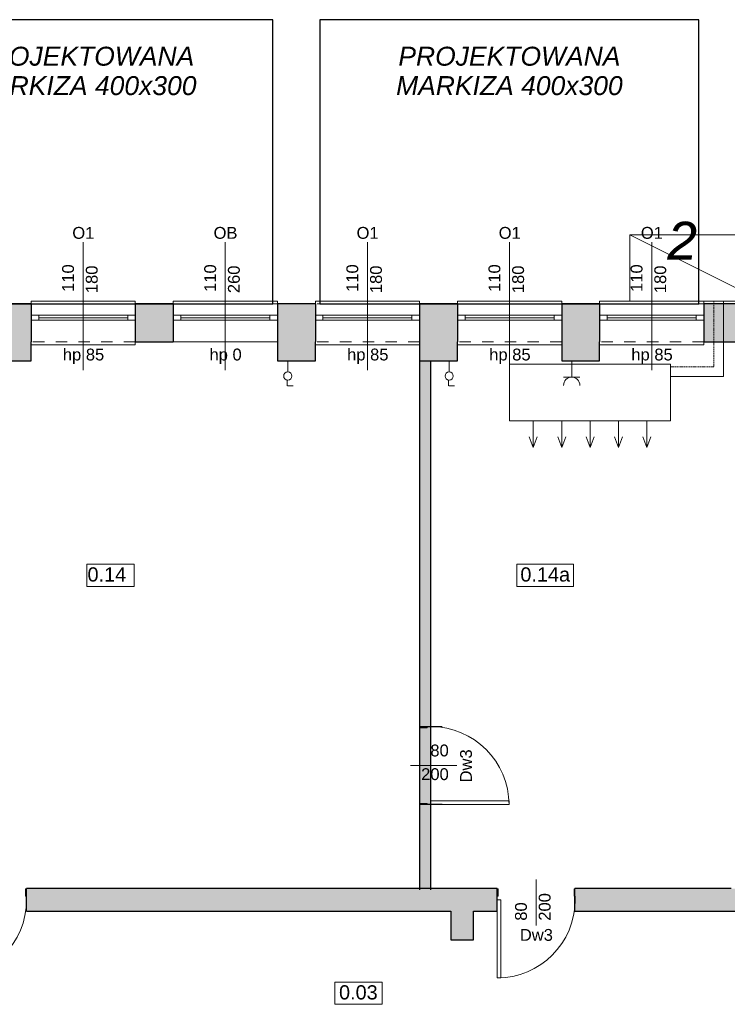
# Model space of a CAD drawing. Header units: centimetres. Extents: x -25572 to 23555, y -2435 to 15405.
# Tile 83 of 134: x 7686 to 8433, y 5368 to 6407. Entities that reach past the tile are written whole.
import ezdxf

# ---------------------------------------------------------------- set-up
doc = ezdxf.new("R2010")
doc.units = ezdxf.units.CM
doc.header["$MEASUREMENT"] = 0
doc.linetypes.add('DASHED', pattern=[1.905, 1.27, -0.635])
doc.linetypes.add('Przerywana', pattern=[24, 12, -12])
for name, color, linetype, lineweight in [('820-G Rysunki Obrazki_Nr_pióra__10', 7, 'Continuous', 13), ('820-G Rysunki Obrazki_Nr_pióra__20', 1, 'Continuous', 13), ('820-G Rysunki Obrazki_Nr_pióra__4', 7, 'Continuous', 13), ('Nowe_210-A Pomieszczenia_Nr_pióra__41', 7, 'Continuous', 15), ('Nowe_220-A Ściany_Nr_pióra__19', 255, 'Continuous', 0), ('Nowe_220-A Ściany_Nr_pióra__23', 7, 'Continuous', 15), ('Nowe_220-A Ściany_Nr_pióra__27', 7, 'Continuous', 25), ('Nowe_220-A Ściany_Nr_pióra__3', 7, 'Continuous', 13), ('Nowe_220-A Ściany_Nr_pióra__7', 7, 'Continuous', 13), ('Nowe_450-K Stropy_Nr_pióra__21', 7, 'Continuous', 25)]:
    doc.layers.add(name, color=color, linetype=linetype, lineweight=lineweight)
for name, color, linetype, lineweight, true_color in [('820-G Rysunki Obrazki_Nr_pióra__5', 7, 'Continuous', 13, 0x40a5ff), ('Nowe_199-Z Wymiary i opisy_Nr_pióra__81', 7, 'Continuous', 13, 0x6a6a6a), ('Nowe_220-A Ściany_Nr_pióra__45', 7, 'Continuous', 15, 0x40a5ff)]:
    doc.layers.add(name, color=color, linetype=linetype, lineweight=lineweight, true_color=true_color)
doc.styles.add('STYL_AUTOMATYCZNY_5', font='arial.ttf')
doc.styles.add('STYL_AUTOMATYCZNY_6', font='arial.ttf')

msp = doc.modelspace()

# ---------------------------------------------------------------- hatches: boundary and pattern name
at = {"layer": 'Nowe_220-A Ściany_Nr_pióra__19', "linetype": 'Continuous', "lineweight": 0}
for points in [[(7658.4, 6107.1), (7658.4, 6067.1), (7698.4, 6067.1), (7698.4, 6107.1)], [(7808.4, 6067.1), (7848.4, 6067.1), (7848.4, 6090.1), (7848.4, 6095.1), (7848.4, 6107.1), (7808.4, 6107.1)], [(7958.4, 6095.1), (7958.4, 6090.1), (7958.4, 6067.1), (7998.4, 6067.1), (7998.4, 6107.1), (7958.4, 6107.1)], [(8108.4, 6107.1), (8108.4, 6067.1), (8148.4, 6067.1), (8148.4, 6107.1)], [(8258.4, 6107.1), (8258.4, 6067.1), (8298.4, 6067.1), (8298.4, 6107.1)], [(8408.4, 6107.1), (8408.4, 6067.1), (8463.4, 6067.1), (8463.4, 6107.1)], [(7658.4, 6067.1), (7658.4, 6047.1), (7698.4, 6047.1), (7698.4, 6067.1)], [(7958.4, 6067.1), (7958.4, 6047.1), (7998.4, 6047.1), (7998.4, 6067.1)], [(8108.4, 6067.1), (8108.4, 6047.1), (8148.4, 6047.1), (8148.4, 6067.1)], [(8258.4, 6067.1), (8258.4, 6047.1), (8298.4, 6047.1), (8298.4, 6067.1)], [(8108.4, 6047.1), (8108.4, 5488.8), (8120.4, 5488.8), (8120.4, 6047.1)], [(7693.4, 5466.1), (8190.4, 5466.1), (8190.4, 5490.1), (7693.4, 5490.1)], [(8272.4, 5466.1), (8499.6, 5466.1), (8499.6, 5490.1), (8272.4, 5490.1)], [(8141.4, 5466.1), (8141.4, 5436.1), (8165.4, 5436.1), (8165.4, 5466.1)]]:
    msp.add_hatch(color=255, dxfattribs=at).paths.add_polyline_path(points)

# ---------------------------------------------------------------- linework, layer by layer
at = {"layer": '820-G Rysunki Obrazki_Nr_pióra__20', "color": 1, "linetype": 'Continuous', "lineweight": 13}
for points in [[(8470.2, 6180.2), (8330.2, 6180.1), (8330.2, 6110.1), (8470.2, 6110.1), (8470.2, 6180.2)], [(8470.2, 6110.1), (8330.2, 6180.1)], [(8429, 6110.1), (8429, 6067.1), (8429, 6030.7), (8373.4, 6030.7)], [(8228.4, 5983.7), (8228.4, 5955.6), (8224.2, 5966.9)], [(8228.4, 5983.7), (8228.4, 5955.6), (8232.6, 5966.9)], [(8258.4, 5983.7), (8258.4, 5955.6), (8254.2, 5966.9)], [(8258.4, 5983.7), (8258.4, 5955.6), (8262.6, 5966.9)], [(8288.4, 5983.7), (8288.4, 5955.6), (8284.2, 5966.9)], [(8288.4, 5983.7), (8288.4, 5955.6), (8292.6, 5966.9)], [(8318.4, 5983.7), (8318.4, 5955.6), (8314.2, 5966.9)], [(8318.4, 5983.7), (8318.4, 5955.6), (8322.6, 5966.9)], [(8348.4, 5983.7), (8348.4, 5955.6), (8344.2, 5966.9)], [(8348.4, 5983.7), (8348.4, 5955.6), (8352.6, 5966.9)]]:
    msp.add_lwpolyline(points, dxfattribs=at)
msp.add_lwpolyline([(8373.4, 6043.7), (8373.4, 5983.7), (8203.4, 5983.7), (8203.4, 6043.7)], close=True, dxfattribs=at)
at = {"layer": '820-G Rysunki Obrazki_Nr_pióra__4', "color": 7, "linetype": 'Continuous', "lineweight": 13}
for p, q in [((7969.3, 6045.1), (7969.3, 6047.1)), ((7969.3, 6035.2), (7969.3, 6045.1)), ((8139.6, 6045.1), (8139.6, 6047.1)), ((8139.6, 6035.2), (8139.6, 6045.1)), ((8269, 6029.8), (8269, 6047.1)), ((8277.7, 6029.8), (8260.3, 6029.8)), ((7968.8, 6020.6), (7968.8, 6026.5)), ((7969, 6020.6), (7975.1, 6020.6)), ((8139.1, 6020.6), (8139.1, 6026.5)), ((8139.3, 6020.6), (8145.3, 6020.6))]:
    msp.add_line(p, q, dxfattribs=at)
for centre in [(7969.3, 6031), (8139.6, 6031)]:
    msp.add_circle(centre, 4.33, dxfattribs=at)
msp.add_arc((8269, 6021.2), 8.66, 0, 180, dxfattribs=at)
at = {"layer": '820-G Rysunki Obrazki_Nr_pióra__5', "color": 161, "linetype": 'DASHED', "lineweight": 13, "true_color": 0x40a5ff}
msp.add_lwpolyline([(8419, 6110.1), (8419, 6067.1), (8419, 6040.7), (8373.4, 6040.7)], dxfattribs=at)
at = {"layer": 'Nowe_210-A Pomieszczenia_Nr_pióra__41', "color": 7, "linetype": 'Continuous', "lineweight": 15}
for p, q in [((7757.2, 5832.5), (7807.2, 5832.5)), ((7757.2, 5809), (7757.2, 5832.5)), ((7807.2, 5832.5), (7807.2, 5809)), ((8211, 5832.5), (8271, 5832.5)), ((8211, 5809), (8211, 5832.5)), ((8271, 5832.5), (8271, 5809)), ((7807.2, 5809), (7757.2, 5809)), ((8271, 5809), (8211, 5809)), ((8018.8, 5391.4), (8068.8, 5391.4)), ((8018.8, 5367.9), (8018.8, 5391.4)), ((8068.8, 5391.4), (8068.8, 5367.9)), ((8068.8, 5367.9), (8018.8, 5367.9))]:
    msp.add_line(p, q, dxfattribs=at)
at = {"layer": 'Nowe_220-A Ściany_Nr_pióra__23', "color": 7, "linetype": 'Continuous', "lineweight": 15}
for p, q in [((7698.4, 6095.1), (7706.4, 6095.1)), ((7706.4, 6090.1), (7698.4, 6090.1)), ((7706.4, 6095.1), (7706.4, 6090.1)), ((7800.4, 6090.1), (7800.4, 6095.1)), ((7800.4, 6095.1), (7808.4, 6095.1)), ((7808.4, 6090.1), (7800.4, 6090.1)), ((7848.4, 6095.1), (7856.4, 6095.1)), ((7856.4, 6090.1), (7848.4, 6090.1)), ((7856.4, 6095.1), (7856.4, 6090.1)), ((7950.4, 6090.1), (7950.4, 6095.1)), ((7950.4, 6095.1), (7958.4, 6095.1)), ((7958.4, 6090.1), (7950.4, 6090.1)), ((7998.4, 6095.1), (8006.4, 6095.1)), ((8006.4, 6090.1), (7998.4, 6090.1)), ((8006.4, 6095.1), (8006.4, 6090.1)), ((8100.4, 6090.1), (8100.4, 6095.1)), ((8100.4, 6095.1), (8108.4, 6095.1)), ((8108.4, 6090.1), (8100.4, 6090.1)), ((8148.4, 6095.1), (8156.4, 6095.1)), ((8156.4, 6090.1), (8148.4, 6090.1)), ((8156.4, 6095.1), (8156.4, 6090.1)), ((8250.4, 6090.1), (8250.4, 6095.1)), ((8250.4, 6095.1), (8258.4, 6095.1)), ((8258.4, 6090.1), (8250.4, 6090.1)), ((8298.4, 6095.1), (8306.4, 6095.1)), ((8306.4, 6090.1), (8298.4, 6090.1)), ((8306.4, 6095.1), (8306.4, 6090.1)), ((8400.4, 6090.1), (8400.4, 6095.1)), ((8400.4, 6095.1), (8408.4, 6095.1)), ((8408.4, 6090.1), (8400.4, 6090.1)), ((8120.4, 5660.8), (8108.9, 5660.8)), ((8108.9, 5660.8), (8108.9, 5659.8)), ((8108.9, 5659.8), (8116.4, 5659.8)), ((8116.4, 5659.8), (8116.4, 5661)), ((8116.4, 5661), (8120.4, 5661)), ((8120.4, 5661), (8120.4, 5660.8)), ((8116.4, 5579.8), (8108.9, 5579.8)), ((8108.9, 5579.8), (8108.9, 5578.8)), ((8108.9, 5578.8), (8120.4, 5578.8)), ((8116.4, 5578.6), (8116.4, 5579.8)), ((8120.4, 5578.6), (8116.4, 5578.6)), ((8120.4, 5578.8), (8120.4, 5578.6)), ((7692.4, 5489.6), (7692.4, 5482.1)), ((7693.4, 5489.6), (7692.4, 5489.6)), ((7693.4, 5478.1), (7693.4, 5489.6)), ((8190.4, 5489.6), (8190.4, 5478.1)), ((8191.4, 5489.6), (8190.4, 5489.6)), ((8191.4, 5482.1), (8191.4, 5489.6)), ((8271.4, 5489.6), (8271.4, 5482.1)), ((8272.4, 5489.6), (8271.4, 5489.6)), ((8272.4, 5478.1), (8272.4, 5489.6)), ((7692.4, 5482.1), (7693.6, 5482.1)), ((7693.6, 5478.1), (7693.4, 5478.1)), ((7693.6, 5482.1), (7693.6, 5478.1)), ((8190.2, 5478.1), (8190.2, 5482.1)), ((8190.2, 5482.1), (8191.4, 5482.1)), ((8190.4, 5478.1), (8190.2, 5478.1)), ((8271.4, 5482.1), (8272.6, 5482.1)), ((8272.6, 5478.1), (8272.4, 5478.1)), ((8272.6, 5482.1), (8272.6, 5478.1))]:
    msp.add_line(p, q, dxfattribs=at)
at = {"layer": 'Nowe_220-A Ściany_Nr_pióra__27', "color": 7, "linetype": 'Continuous', "lineweight": 25}
for p, q in [((7698.4, 6107.1), (7698.4, 6095.1)), ((7698.4, 6107.1), (7698.4, 6095.1)), ((7808.4, 6107.1), (7808.4, 6095.1)), ((7808.4, 6107.1), (7808.4, 6095.1)), ((7848.4, 6107.1), (7848.4, 6095.1)), ((7848.4, 6107.1), (7848.4, 6095.1)), ((7958.4, 6107.1), (7958.4, 6095.1)), ((7958.4, 6107.1), (7958.4, 6095.1)), ((7998.4, 6107.1), (7998.4, 6095.1)), ((7998.4, 6107.1), (7998.4, 6095.1)), ((8108.4, 6107.1), (8108.4, 6095.1)), ((8108.4, 6107.1), (8108.4, 6095.1)), ((8148.4, 6107.1), (8148.4, 6095.1)), ((8148.4, 6107.1), (8148.4, 6095.1)), ((8258.4, 6107.1), (8258.4, 6095.1)), ((8258.4, 6107.1), (8258.4, 6095.1)), ((8298.4, 6107.1), (8298.4, 6095.1)), ((8298.4, 6107.1), (8298.4, 6095.1)), ((8408.4, 6107.1), (8408.4, 6095.1)), ((8408.4, 6107.1), (8408.4, 6095.1)), ((7698.4, 6095.1), (7698.4, 6090.1)), ((7698.4, 6095.1), (7698.4, 6090.1)), ((7698.4, 6095.1), (7698.4, 6090.1)), ((7698.4, 6090.1), (7698.4, 6067.1)), ((7698.4, 6090.1), (7698.4, 6067.1)), ((7808.4, 6095.1), (7808.4, 6090.1)), ((7808.4, 6095.1), (7808.4, 6090.1)), ((7808.4, 6095.1), (7808.4, 6090.1)), ((7808.4, 6090.1), (7808.4, 6067.1)), ((7808.4, 6090.1), (7808.4, 6067.1)), ((7848.4, 6095.1), (7848.4, 6090.1)), ((7848.4, 6095.1), (7848.4, 6090.1)), ((7848.4, 6095.1), (7848.4, 6090.1)), ((7848.4, 6090.1), (7848.4, 6067.1)), ((7848.4, 6090.1), (7848.4, 6067.1)), ((7958.4, 6095.1), (7958.4, 6090.1)), ((7958.4, 6095.1), (7958.4, 6090.1)), ((7958.4, 6095.1), (7958.4, 6090.1)), ((7958.4, 6090.1), (7958.4, 6067.1)), ((7958.4, 6090.1), (7958.4, 6067.1)), ((7998.4, 6095.1), (7998.4, 6090.1)), ((7998.4, 6095.1), (7998.4, 6090.1)), ((7998.4, 6095.1), (7998.4, 6090.1)), ((7998.4, 6090.1), (7998.4, 6067.1)), ((7998.4, 6090.1), (7998.4, 6067.1)), ((8108.4, 6095.1), (8108.4, 6090.1)), ((8108.4, 6095.1), (8108.4, 6090.1)), ((8108.4, 6095.1), (8108.4, 6090.1)), ((8108.4, 6090.1), (8108.4, 6067.1)), ((8108.4, 6090.1), (8108.4, 6067.1)), ((8148.4, 6095.1), (8148.4, 6090.1)), ((8148.4, 6095.1), (8148.4, 6090.1)), ((8148.4, 6095.1), (8148.4, 6090.1)), ((8148.4, 6090.1), (8148.4, 6067.1)), ((8148.4, 6090.1), (8148.4, 6067.1)), ((8258.4, 6095.1), (8258.4, 6090.1)), ((8258.4, 6095.1), (8258.4, 6090.1)), ((8258.4, 6095.1), (8258.4, 6090.1)), ((8258.4, 6090.1), (8258.4, 6067.1)), ((8258.4, 6090.1), (8258.4, 6067.1)), ((8298.4, 6095.1), (8298.4, 6090.1)), ((8298.4, 6095.1), (8298.4, 6090.1)), ((8298.4, 6095.1), (8298.4, 6090.1)), ((8298.4, 6090.1), (8298.4, 6067.1)), ((8298.4, 6090.1), (8298.4, 6067.1)), ((8408.4, 6095.1), (8408.4, 6090.1)), ((8408.4, 6095.1), (8408.4, 6090.1)), ((8408.4, 6095.1), (8408.4, 6090.1)), ((8408.4, 6090.1), (8408.4, 6067.1)), ((8408.4, 6090.1), (8408.4, 6067.1)), ((8108.9, 5660.8), (8108.4, 5660.8)), ((8120.4, 5660.8), (8108.9, 5660.8)), ((8120.4, 5660.8), (8108.9, 5660.8)), ((8132.4, 5660.8), (8120.4, 5660.8)), ((8108.9, 5578.8), (8108.4, 5578.8)), ((8120.4, 5578.8), (8108.9, 5578.8)), ((8120.4, 5578.8), (8108.9, 5578.8)), ((8132.4, 5578.8), (8120.4, 5578.8)), ((7693.4, 5489.6), (7693.4, 5490.1)), ((7693.4, 5489.6), (7693.4, 5490.1)), ((7693.4, 5478.1), (7693.4, 5489.6)), ((7693.4, 5478.1), (7693.4, 5489.6)), ((7693.4, 5478.1), (7693.4, 5489.6)), ((8190.4, 5489.6), (8190.4, 5490.1)), ((8190.4, 5489.6), (8190.4, 5490.1)), ((8190.4, 5478.1), (8190.4, 5489.6)), ((8190.4, 5478.1), (8190.4, 5489.6)), ((8190.4, 5478.1), (8190.4, 5489.6)), ((8272.4, 5489.6), (8272.4, 5490.1)), ((8272.4, 5489.6), (8272.4, 5490.1)), ((8272.4, 5478.1), (8272.4, 5489.6)), ((8272.4, 5478.1), (8272.4, 5489.6)), ((8272.4, 5478.1), (8272.4, 5489.6)), ((7693.4, 5466.1), (7693.4, 5478.1)), ((7693.4, 5466.1), (7693.4, 5478.1)), ((8190.4, 5466.1), (8190.4, 5478.1)), ((8190.4, 5466.1), (8190.4, 5478.1)), ((8272.4, 5466.1), (8272.4, 5478.1)), ((8272.4, 5466.1), (8272.4, 5478.1))]:
    msp.add_line(p, q, dxfattribs=at)
for points in [[(7698.4, 6107.1), (7658.4, 6107.1)], [(7848.4, 6107.1), (7808.4, 6107.1)], [(7998.4, 6107.1), (7958.4, 6107.1)], [(8148.4, 6107.1), (8108.4, 6107.1)], [(8298.4, 6107.1), (8258.4, 6107.1)], [(8463.4, 6107.1), (8408.4, 6107.1)], [(7698.4, 6047.1), (7698.4, 6067.1)], [(7808.4, 6067.1), (7848.4, 6067.1)], [(7958.4, 6067.1), (7958.4, 6047.1)], [(7998.4, 6047.1), (7998.4, 6067.1)], [(8108.4, 6067.1), (8108.4, 6047.1)], [(8148.4, 6047.1), (8148.4, 6067.1)], [(8258.4, 6067.1), (8258.4, 6047.1)], [(8298.4, 6047.1), (8298.4, 6067.1)], [(8408.4, 6067.1), (8451.4, 6067.1)], [(7658.4, 6047.1), (7698.4, 6047.1)], [(7958.4, 6047.1), (7998.4, 6047.1)], [(8108.4, 6047.1), (8148.4, 6047.1)], [(8108.4, 6047.1), (8108.4, 5488.8)], [(8120.4, 5488.8), (8120.4, 6047.1)], [(8258.4, 6047.1), (8298.4, 6047.1)], [(8190.4, 5490.1), (7693.4, 5490.1)], [(8437.4, 5490.1), (8272.4, 5490.1)], [(7693.4, 5466.1), (8141.4, 5466.1)], [(8141.4, 5466.1), (8141.4, 5436.1)], [(8165.4, 5466.1), (8190.4, 5466.1)], [(8165.4, 5436.1), (8165.4, 5466.1)], [(8272.4, 5466.1), (8499.6, 5466.1)], [(8141.4, 5436.1), (8165.4, 5436.1)]]:
    msp.add_lwpolyline(points, dxfattribs=at)
at = {"layer": 'Nowe_220-A Ściany_Nr_pióra__3', "color": 7, "linetype": 'Continuous', "lineweight": 13}
for p, q in [((7808.4, 6110.1), (7698.4, 6110.1)), ((7698.4, 6110.1), (7698.4, 6107.1)), ((7808.4, 6107.1), (7808.4, 6110.1)), ((7958.4, 6110.1), (7848.4, 6110.1)), ((7848.4, 6110.1), (7848.4, 6107.1)), ((7958.4, 6107.1), (7958.4, 6110.1)), ((8108.4, 6110.1), (7998.4, 6110.1)), ((7998.4, 6110.1), (7998.4, 6107.1)), ((8108.4, 6107.1), (8108.4, 6110.1)), ((8258.4, 6110.1), (8148.4, 6110.1)), ((8148.4, 6110.1), (8148.4, 6107.1)), ((8258.4, 6107.1), (8258.4, 6110.1)), ((8408.4, 6110.1), (8298.4, 6110.1)), ((8298.4, 6110.1), (8298.4, 6107.1)), ((8408.4, 6107.1), (8408.4, 6110.1)), ((7706.4, 6095.1), (7800.4, 6095.1)), ((7800.4, 6092.6), (7706.4, 6092.6)), ((7800.4, 6090.1), (7706.4, 6090.1)), ((7856.4, 6095.1), (7950.4, 6095.1)), ((7950.4, 6092.6), (7856.4, 6092.6)), ((7950.4, 6090.1), (7856.4, 6090.1)), ((8006.4, 6095.1), (8100.4, 6095.1)), ((8100.4, 6092.6), (8006.4, 6092.6)), ((8100.4, 6090.1), (8006.4, 6090.1)), ((8156.4, 6095.1), (8250.4, 6095.1)), ((8250.4, 6092.6), (8156.4, 6092.6)), ((8250.4, 6090.1), (8156.4, 6090.1)), ((8306.4, 6095.1), (8400.4, 6095.1)), ((8400.4, 6092.6), (8306.4, 6092.6)), ((8400.4, 6090.1), (8306.4, 6090.1)), ((7698.4, 6064.1), (7698.4, 6067.1)), ((7808.4, 6064.1), (7698.4, 6064.1)), ((7808.4, 6067.1), (7808.4, 6064.1)), ((7958.4, 6067.1), (7848.4, 6067.1)), ((7998.4, 6064.1), (7998.4, 6067.1)), ((8108.4, 6064.1), (7998.4, 6064.1)), ((8108.4, 6067.1), (8108.4, 6064.1)), ((8148.4, 6064.1), (8148.4, 6067.1)), ((8258.4, 6064.1), (8148.4, 6064.1)), ((8258.4, 6067.1), (8258.4, 6064.1)), ((8298.4, 6064.1), (8298.4, 6067.1)), ((8408.4, 6064.1), (8298.4, 6064.1)), ((8408.4, 6067.1), (8408.4, 6064.1)), ((8120.4, 5578.6), (8120.4, 5582.6)), ((8120.4, 5582.6), (8202.8, 5582.6)), ((8202.8, 5582.6), (8202.8, 5578.6)), ((8202.8, 5578.6), (8120.4, 5578.6)), ((8190.2, 5395.7), (8190.2, 5478.1)), ((8190.2, 5478.1), (8194.2, 5478.1)), ((8194.2, 5478.1), (8194.2, 5395.7)), ((8194.2, 5395.7), (8190.2, 5395.7))]:
    msp.add_line(p, q, dxfattribs=at)
at = {"layer": 'Nowe_220-A Ściany_Nr_pióra__3', "color": 7, "linetype": 'Przerywana', "lineweight": 13}
for p, q in [((7808.4, 6107.1), (7698.4, 6107.1)), ((7958.4, 6107.1), (7848.4, 6107.1)), ((8108.4, 6107.1), (7998.4, 6107.1)), ((8258.4, 6107.1), (8148.4, 6107.1)), ((8408.4, 6107.1), (8298.4, 6107.1)), ((7808.4, 6067.1), (7698.4, 6067.1)), ((8108.4, 6067.1), (7998.4, 6067.1)), ((8258.4, 6067.1), (8148.4, 6067.1)), ((8408.4, 6067.1), (8298.4, 6067.1))]:
    msp.add_line(p, q, dxfattribs=at)
at = {"layer": 'Nowe_220-A Ściany_Nr_pióra__3', "color": 7, "linetype": 'Continuous', "lineweight": 13}
for centre, start, end in [((8120.4, 5578.6), 0, 90), ((7611.2, 5478.1), 270, 0), ((8190.2, 5478.1), 270, 0)]:
    msp.add_arc(centre, 82.4, start, end, dxfattribs=at)
at = {"layer": 'Nowe_220-A Ściany_Nr_pióra__45', "color": 161, "linetype": 'Continuous', "lineweight": 15, "true_color": 0x40a5ff}
for p, q in [((7753.4, 6172.3), (7753.4, 6037.1)), ((7903.4, 6172.3), (7903.4, 6037.1)), ((8053.4, 6172.3), (8053.4, 6037.1)), ((8203.4, 6172.3), (8203.4, 6037.1)), ((8353.4, 6172.3), (8353.4, 6037.1)), ((8147.6, 5619.8), (8098.9, 5619.8)), ((8231.4, 5451), (8231.4, 5499.6))]:
    msp.add_line(p, q, dxfattribs=at)
at = {"layer": 'Nowe_450-K Stropy_Nr_pióra__21', "color": 7, "linetype": 'Continuous', "lineweight": 25, "flags": 128}
for points in [[(7553.4, 6107.1), (7953.4, 6107.1), (7953.4, 6407.1), (7553.4, 6407.1)], [(7553.4, 6107.1), (7953.4, 6107.1), (7953.4, 6407.1), (7553.4, 6407.1)], [(8003.2, 6107.1), (8403.2, 6107.1), (8403.2, 6407.1), (8003.2, 6407.1)], [(8003.2, 6107.1), (8403.2, 6107.1), (8403.2, 6407.1), (8003.2, 6407.1)]]:
    msp.add_lwpolyline(points, close=True, dxfattribs=at)

# ---------------------------------------------------------------- texts
at = {"layer": '820-G Rysunki Obrazki_Nr_pióra__10', "color": 7, "linetype": 'Continuous', "lineweight": 13, "insert": (8370.2, 6153.8), "char_height": 40, "attachment_point": 7, "style": 'STYL_AUTOMATYCZNY_5'}
msp.add_mtext('\\A1;{\\pql;\\fArial|b0|i1|c238|p0;\\W1.000000;2}', dxfattribs=at)
at = {"layer": 'Nowe_199-Z Wymiary i opisy_Nr_pióra__81', "color": 251, "linetype": 'Continuous', "lineweight": 13, "true_color": 0x6a6a6a, "char_height": 20, "width": 360.166, "attachment_point": 2, "line_spacing_factor": 0.931534, "style": 'STYL_AUTOMATYCZNY_5'}
for insert in [(7753.4, 6378.6), (8203.2, 6378.6)]:
    msp.add_mtext('\\A1;{\\pqc;\\fArial|b0|i1|c238|p0;\\W1.000000;PROJEKTOWANA MARKIZA\\fArial|b0|i1|c238|p0;\\W1.000000; 400x300}', dxfattribs=dict(at, insert=insert))
at = {"layer": 'Nowe_199-Z Wymiary i opisy_Nr_pióra__81', "color": 251, "linetype": 'Continuous', "lineweight": 13, "true_color": 0x6a6a6a, "insert": (8385.4, 6193.9), "char_height": 40, "attachment_point": 2, "style": 'STYL_AUTOMATYCZNY_5'}
msp.add_mtext('\\A1;{\\pqc;\\fArial|b0|i1|c238|p0;\\W1.000000;2}', dxfattribs=at)
at = {"layer": 'Nowe_210-A Pomieszczenia_Nr_pióra__41', "color": 7, "linetype": 'Continuous', "lineweight": 15, "char_height": 15, "attachment_point": 2, "style": 'STYL_AUTOMATYCZNY_6'}
for s, insert in [('\\A1;{\\pqc;\\pt0,25;\\fArial|b0|i0|c238|p0;\\W1.000000;0.14\\fArial|b0|i0|c238|p0;\\W1.000000;\\A1{\\H.66x;\\S^  ;}\\fArial|b0|i0|c238|p0;\\W1.000000;\\fArial|b0|i0|c238|p0;\\W1.000000;\\A1{\\H.66x;\\S^  ;}}', (7782.2, 5829.1)), ('\\A1;{\\pqc;\\pt25;\\fArial|b0|i0|c238|p0;\\W1.000000;0.14\\fArial|b0|i0|c238|p0;\\W1.000000;a}', (8241, 5829.1)), ('\\A1;{\\pqc;\\pt25;\\fArial|b0|i0|c238|p0;\\W1.000000;0.0\\fArial|b0|i0|c238|p0;\\W1.000000;3}', (8043.8, 5388))]:
    msp.add_mtext(s, dxfattribs=dict(at, insert=insert))
at = {"layer": 'Nowe_220-A Ściany_Nr_pióra__7', "color": 7, "linetype": 'Continuous', "lineweight": 13, "char_height": 12.5, "rotation": 90, "style": 'STYL_AUTOMATYCZNY_6'}
for s, insert, attachment_point in [('\\A1;{\\pql;\\pt0;\\fArial|b0|i0|c238|p0;\\W1.000000;110\\fArial|b0|i0|c238|p0;\\W1.000000;\\A1{\\H.66x;\\S^  ;}\\fArial|b0|i0|c238|p0;\\W1.000000;\\fArial|b0|i0|c238|p0;\\W1.000000;}', (7747.3, 6119.8), 7), ('\\A1;{\\pql;\\pt0;\\fArial|b0|i0|c238|p0;\\W1.000000;110\\fArial|b0|i0|c238|p0;\\W1.000000;\\A1{\\H.66x;\\S^  ;}\\fArial|b0|i0|c238|p0;\\W1.000000;\\fArial|b0|i0|c238|p0;\\W1.000000;}', (7897.3, 6119.8), 7), ('\\A1;{\\pql;\\pt0;\\fArial|b0|i0|c238|p0;\\W1.000000;110\\fArial|b0|i0|c238|p0;\\W1.000000;\\A1{\\H.66x;\\S^  ;}\\fArial|b0|i0|c238|p0;\\W1.000000;\\fArial|b0|i0|c238|p0;\\W1.000000;}', (8047.3, 6119.8), 7), ('\\A1;{\\pql;\\pt0;\\fArial|b0|i0|c238|p0;\\W1.000000;110\\fArial|b0|i0|c238|p0;\\W1.000000;\\A1{\\H.66x;\\S^  ;}\\fArial|b0|i0|c238|p0;\\W1.000000;\\fArial|b0|i0|c238|p0;\\W1.000000;}', (8197.3, 6119.8), 7), ('\\A1;{\\pql;\\pt0;\\fArial|b0|i0|c238|p0;\\W1.000000;110\\fArial|b0|i0|c238|p0;\\W1.000000;\\A1{\\H.66x;\\S^  ;}\\fArial|b0|i0|c238|p0;\\W1.000000;\\fArial|b0|i0|c238|p0;\\W1.000000;}', (8347.3, 6119.8), 7), ('\\A1;{\\pql;\\pt0;\\fArial|b0|i0|c238|p0;\\W1.000000;180\\fArial|b0|i0|c238|p0;\\W1.000000;\\A1{\\H.66x;\\S^  ;}\\fArial|b0|i0|c238|p0;\\W1.000000;\\fArial|b0|i0|c238|p0;\\W1.000000;}', (7772.3, 6118.5), 7), ('\\A1;{\\pql;\\pt0;\\fArial|b0|i0|c238|p0;\\W1.000000;260\\fArial|b0|i0|c238|p0;\\W1.000000;\\A1{\\H.66x;\\S^  ;}\\fArial|b0|i0|c238|p0;\\W1.000000;\\fArial|b0|i0|c238|p0;\\W1.000000;}', (7922.3, 6118.5), 7), ('\\A1;{\\pql;\\pt0;\\fArial|b0|i0|c238|p0;\\W1.000000;180\\fArial|b0|i0|c238|p0;\\W1.000000;\\A1{\\H.66x;\\S^  ;}\\fArial|b0|i0|c238|p0;\\W1.000000;\\fArial|b0|i0|c238|p0;\\W1.000000;}', (8072.3, 6118.5), 7), ('\\A1;{\\pql;\\pt0;\\fArial|b0|i0|c238|p0;\\W1.000000;180\\fArial|b0|i0|c238|p0;\\W1.000000;\\A1{\\H.66x;\\S^  ;}\\fArial|b0|i0|c238|p0;\\W1.000000;\\fArial|b0|i0|c238|p0;\\W1.000000;}', (8222.3, 6118.5), 7), ('\\A1;{\\pql;\\pt0;\\fArial|b0|i0|c238|p0;\\W1.000000;180\\fArial|b0|i0|c238|p0;\\W1.000000;\\A1{\\H.66x;\\S^  ;}\\fArial|b0|i0|c238|p0;\\W1.000000;\\fArial|b0|i0|c238|p0;\\W1.000000;}', (8372.3, 6118.5), 7), ('\\A1;{\\pqr;\\pt0;\\fArial|b0|i0|c238|p0;\\W1.000000;Dw3\\fArial|b0|i0|c238|p0;\\W1.000000;\\fArial|b0|i0|c238|p0;\\W1.000000;\\fArial|b0|i0|c238|p0;\\W1.000000;}', (8163.8, 5637), 9), ('\\A1;{\\pql;\\pt0;\\fArial|b0|i0|c238|p0;\\W1.000000;200\\fArial|b0|i0|c238|p0;\\W1.000000;\\A1{\\H.66x;\\S^  ;}\\fArial|b0|i0|c238|p0;\\W1.000000;\\fArial|b0|i0|c238|p0;\\W1.000000;}', (8250.3, 5456.1), 7), ('\\A1;{\\pql;\\pt0;\\fArial|b0|i0|c238|p0;\\W1.000000;80\\fArial|b0|i0|c238|p0;\\W1.000000;\\A1{\\H.66x;\\S^  ;}\\fArial|b0|i0|c238|p0;\\W1.000000;\\fArial|b0|i0|c238|p0;\\W1.000000;}', (8225.3, 5456.1), 7)]:
    msp.add_mtext(s, dxfattribs=dict(at, insert=insert, attachment_point=attachment_point))
at = {"layer": 'Nowe_220-A Ściany_Nr_pióra__7', "color": 7, "linetype": 'Continuous', "lineweight": 13, "char_height": 12.5, "style": 'STYL_AUTOMATYCZNY_6'}
for s, insert, attachment_point in [('\\A1;{\\pql;\\pt0;\\fArial|b0|i0|c238|p0;\\W1.000000;O1\\fArial|b0|i0|c238|p0;\\W1.000000;\\fArial|b0|i0|c238|p0;\\W1.000000;\\fArial|b0|i0|c238|p0;\\W1.000000;}', (7741.9, 6175.7), 7), ('\\A1;{\\pql;\\pt0;\\fArial|b0|i0|c238|p0;\\W1.000000;OB\\fArial|b0|i0|c238|p0;\\W1.000000;\\fArial|b0|i0|c238|p0;\\W1.000000;\\fArial|b0|i0|c238|p0;\\W1.000000;}', (7891, 6175.7), 7), ('\\A1;{\\pql;\\pt0;\\fArial|b0|i0|c238|p0;\\W1.000000;O1\\fArial|b0|i0|c238|p0;\\W1.000000;\\fArial|b0|i0|c238|p0;\\W1.000000;\\fArial|b0|i0|c238|p0;\\W1.000000;}', (8041.9, 6175.7), 7), ('\\A1;{\\pql;\\pt0;\\fArial|b0|i0|c238|p0;\\W1.000000;O1\\fArial|b0|i0|c238|p0;\\W1.000000;\\fArial|b0|i0|c238|p0;\\W1.000000;\\fArial|b0|i0|c238|p0;\\W1.000000;}', (8191.9, 6175.7), 7), ('\\A1;{\\pql;\\pt0;\\fArial|b0|i0|c238|p0;\\W1.000000;O1\\fArial|b0|i0|c238|p0;\\W1.000000;\\fArial|b0|i0|c238|p0;\\W1.000000;\\fArial|b0|i0|c238|p0;\\W1.000000;}', (8341.9, 6175.7), 7), ('\\A1;{\\pql;\\pt0;\\fArial|b0|i0|c238|p0;\\W1.000000;hp 85\\fArial|b0|i0|c238|p0;\\W1.000000;\\A1{\\H.66x;\\S^  ;}\\fArial|b0|i0|c238|p0;\\W1.000000;\\fArial|b0|i0|c238|p0;\\W1.000000;}', (7731.9, 6043.7), 7), ('\\A1;{\\pql;\\pt0;\\fArial|b0|i0|c238|p0;\\W1.000000;hp 0\\fArial|b0|i0|c238|p0;\\W1.000000;\\A1{\\H.66x;\\S^  ;}\\fArial|b0|i0|c238|p0;\\W1.000000;\\fArial|b0|i0|c238|p0;\\W1.000000;}', (7886.7, 6043.7), 7), ('\\A1;{\\pql;\\pt0;\\fArial|b0|i0|c238|p0;\\W1.000000;hp 85\\fArial|b0|i0|c238|p0;\\W1.000000;\\A1{\\H.66x;\\S^  ;}\\fArial|b0|i0|c238|p0;\\W1.000000;\\fArial|b0|i0|c238|p0;\\W1.000000;}', (8031.9, 6043.7), 7), ('\\A1;{\\pql;\\pt0;\\fArial|b0|i0|c238|p0;\\W1.000000;hp 85\\fArial|b0|i0|c238|p0;\\W1.000000;\\A1{\\H.66x;\\S^  ;}\\fArial|b0|i0|c238|p0;\\W1.000000;\\fArial|b0|i0|c238|p0;\\W1.000000;}', (8181.9, 6043.7), 7), ('\\A1;{\\pql;\\pt0;\\fArial|b0|i0|c238|p0;\\W1.000000;hp 85\\fArial|b0|i0|c238|p0;\\W1.000000;\\A1{\\H.66x;\\S^  ;}\\fArial|b0|i0|c238|p0;\\W1.000000;\\fArial|b0|i0|c238|p0;\\W1.000000;}', (8331.9, 6043.7), 7), ('\\A1;{\\pqr;\\pt0;\\fArial|b0|i0|c238|p0;\\W1.000000;80\\fArial|b0|i0|c238|p0;\\W1.000000;\\A1{\\H.66x;\\S^  ;}\\fArial|b0|i0|c238|p0;\\W1.000000;\\fArial|b0|i0|c238|p0;\\W1.000000;}', (8142.4, 5625.9), 9), ('\\A1;{\\pqr;\\pt0;\\fArial|b0|i0|c238|p0;\\W1.000000;200\\fArial|b0|i0|c238|p0;\\W1.000000;\\A1{\\H.66x;\\S^  ;}\\fArial|b0|i0|c238|p0;\\W1.000000;\\fArial|b0|i0|c238|p0;\\W1.000000;}', (8142.4, 5600.9), 9), ('\\A1;{\\pql;\\pt0;\\fArial|b0|i0|c238|p0;\\W1.000000;Dw3\\fArial|b0|i0|c238|p0;\\W1.000000;\\fArial|b0|i0|c238|p0;\\W1.000000;\\fArial|b0|i0|c238|p0;\\W1.000000;}', (8214.2, 5434.7), 7)]:
    msp.add_mtext(s, dxfattribs=dict(at, insert=insert, attachment_point=attachment_point))

doc.saveas('drawing.dxf')
